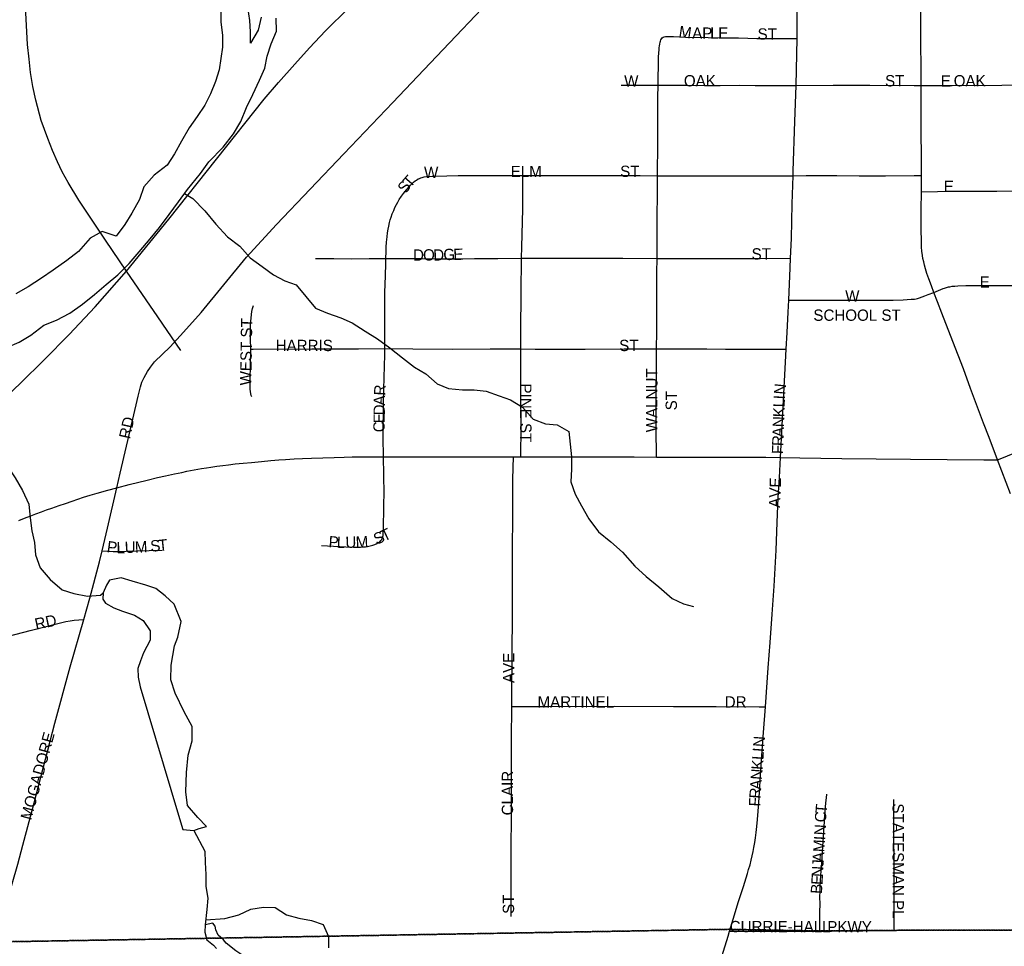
# Model space of a CAD drawing. Header units: feet. Extents: x 2113747 to 2516209, y 960708 to 1356798.
# Tile 62 of 206: x 2279089 to 2283441, y 1144092 to 1148190. Entities that reach past the tile are written whole.
import ezdxf

# ---------------------------------------------------------------- set-up
doc = ezdxf.new("R2010")
doc.units = ezdxf.units.FT
doc.header["$LTSCALE"] = 50
doc.header["$MEASUREMENT"] = 0
doc.linetypes.add('OhDOT_USTN3', pattern=[0.22, 0.165, -0.055])
doc.linetypes.add('rr2', pattern=[0])
for name, color, linetype in [('0_Xref', 7, 'Continuous'), ('GM_X_City_Street', 251, 'Continuous'), ('GM_X_City_Street_Text', 251, 'Continuous'), ('GM_X_Major_River', 5, 'Continuous'), ('GM_X_Minor_Lake', 5, 'Continuous'), ('GM_X_Minor_River', 5, 'Continuous'), ('GM_X_Rail_Line', 251, 'rr2'), ('GM_X_State_Route', 1, 'Continuous'), ('GM_X_Township', 251, 'OhDOT_USTN3')]:
    doc.layers.add(name, color=color, linetype=linetype)
doc.styles.add('Styledgn030', font='dgn030.shx')

# ---------------------------------------------------------------- blocks, each defined once
blk = doc.blocks.new('POR')
at = {"layer": 'GM_X_City_Street', "flags": 128}
for points in [[(2279518.5, 1146120), (2279533.4, 1146184.4), (2279590, 1146423), (2279612.4, 1146525.6), (2279623, 1146566), (2279629.3, 1146586.4), (2279638.9, 1146607.7), (2279653.6, 1146633.8), (2279666.7, 1146653.1), (2279685.5, 1146676.2), (2279754.3, 1146743.5), (2279813.9, 1146807.6), (2279891.9, 1146895.6), (2280091.7, 1147139.4), (2280224.8, 1147284.8), (2280521.3, 1147596), (2280738.6, 1147824), (2280903.5, 1147997.6), (2281216.7, 1148329.1)], [(2282525.2, 1148106.3), (2282525.3, 1148108), (2282525.3, 1148246.5), (2282523.7, 1148328.9)], [(2281910.7, 1147900.3), (2281911.2, 1147933.4), (2281912.3, 1147986.2), (2281912.3, 1148007.5), (2281912.7, 1148024), (2281913.6, 1148042.7), (2281914.7, 1148055.8), (2281915.4, 1148065), (2281916.3, 1148073.7), (2281917.6, 1148081.9), (2281919.5, 1148090.3), (2281921.4, 1148095.2), (2281923.2, 1148100), (2281925.8, 1148105.6), (2281928.9, 1148109.7)], [(2281928.9, 1148109.7), (2281932.8, 1148112.3), (2281938, 1148114.5), (2281943.6, 1148115.4), (2281952.3, 1148115.8), (2281960.6, 1148115.8), (2281979.2, 1148114.9), (2282031.4, 1148113.1), (2282132.1, 1148111.4), (2282180.5, 1148110.2), (2282225.9, 1148109.2), (2282265.8, 1148108.8), (2282307.1, 1148107.8), (2282346.6, 1148106.5), (2282369.2, 1148106), (2282395.2, 1148106), (2282476.9, 1148106), (2282501.1, 1148106.2), (2282525.2, 1148106.3)], [(2282520.1, 1147898.5), (2282525.2, 1148106.3)], [(2281746.7, 1147900.4), (2281760, 1147900.1), (2281773.9, 1147899.6), (2281852, 1147900), (2281910.7, 1147900.3)], [(2281907.8, 1147499.8), (2281909.5, 1147646.2), (2281910, 1147752.2), (2281909.6, 1147845.5), (2281910.7, 1147900.3)], [(2281910.7, 1147900.3), (2281942.8, 1147900.4), (2282035.3, 1147899.9), (2282120, 1147899), (2282184.3, 1147899), (2282270.8, 1147899.5), (2282339.3, 1147899), (2282418.1, 1147898.6), (2282520.1, 1147898.5)], [(2282507.4, 1147500), (2282508, 1147520.9), (2282515.1, 1147739.8), (2282520.1, 1147898.5)], [(2282520.1, 1147898.5), (2282684.1, 1147900.5), (2282846.1, 1147900), (2283041.5, 1147898.6), (2283073.6, 1147898.3)], [(2283073.6, 1147898.3), (2283210.6, 1147899.4), (2283429.5, 1147900.2), (2283574, 1147901)], [(2280842.2, 1147480.4), (2280850.3, 1147485.3), (2280856, 1147487.9), (2280861.6, 1147490.1), (2280868.1, 1147492.2), (2280876.8, 1147494.4), (2280886.8, 1147495.7), (2280899.8, 1147496.6), (2280912.4, 1147497.4), (2280927.2, 1147497.8), (2281027.1, 1147500.4), (2281156.6, 1147501), (2281245.5, 1147500.8), (2281313.4, 1147500.7)], [(2281306.9, 1147134.5), (2281307.9, 1147185.9), (2281312.3, 1147351.8), (2281313.4, 1147500.7)], [(2281313.4, 1147500.7), (2281481.3, 1147500.7), (2281585, 1147501.1), (2281681.9, 1147501.4), (2281831.3, 1147500.5), (2281907.8, 1147499.8)], [(2281906, 1147134.3), (2281906, 1147224.8), (2281906.7, 1147306.7), (2281907.7, 1147430.4), (2281907.8, 1147499.8)], [(2281907.8, 1147499.8), (2282034.1, 1147499.1), (2282234.2, 1147499), (2282345.1, 1147499), (2282486.6, 1147500), (2282507.4, 1147500)], [(2282495.8, 1147134.5), (2282499.7, 1147222.6), (2282503.6, 1147375.9), (2282507.4, 1147500)], [(2282507.4, 1147500), (2282564.7, 1147500.2), (2282632.3, 1147500.8), (2282701.1, 1147500.8), (2282799.7, 1147499.9), (2282916, 1147499.6), (2283041.8, 1147500.9), (2283074.7, 1147501.2)], [(2280707.5, 1147134), (2280708.3, 1147164.3), (2280709.2, 1147184.3), (2280710.5, 1147206), (2280712.7, 1147229.9), (2280714.8, 1147246.8), (2280717.5, 1147263.7), (2280720.1, 1147277.2), (2280723.6, 1147292.4), (2280727, 1147304.6), (2280730.5, 1147315.8), (2280735.7, 1147331), (2280742.3, 1147346.7), (2280747.9, 1147359.7), (2280754, 1147372.3), (2280760.1, 1147383.1), (2280767, 1147395.3), (2280777, 1147410.1), (2280785.3, 1147420.9), (2280791.8, 1147429.2), (2280800.5, 1147439.1), (2280810, 1147450), (2280816.9, 1147457.9), (2280823, 1147464.4), (2280829.9, 1147471.4), (2280836.4, 1147476.6), (2280842.2, 1147480.4)], [(2283074.1, 1147429.1), (2283215.6, 1147430.8), (2283408, 1147431.1), (2283559.1, 1147432.8), (2283730.6, 1147433.6), (2283898.6, 1147435.2), (2284041.1, 1147436.7)], [(2280396, 1147134.1), (2280477.2, 1147133.2), (2280554.9, 1147132.7), (2280634.3, 1147133.6), (2280707.5, 1147134)], [(2280702.6, 1146735.2), (2280703, 1146881.6), (2280703, 1146983.2), (2280705.6, 1147056.6), (2280707, 1147111.4), (2280707.5, 1147134)], [(2280707.5, 1147134), (2280776.8, 1147134), (2280861.9, 1147133.5), (2280934.8, 1147133), (2280998.2, 1147132.4), (2281042.1, 1147132.5), (2281099.4, 1147133.4), (2281201.9, 1147134.3), (2281306.9, 1147134.5)], [(2281303.7, 1146734), (2281304.5, 1146813.1), (2281304.8, 1146982.3), (2281306.9, 1147134.5)], [(2281306.9, 1147134.5), (2281390, 1147134.6), (2281511.5, 1147134.5), (2281603.1, 1147134.9), (2281755.1, 1147134.8), (2281906, 1147134.3)], [(2281903.8, 1146733.8), (2281904.4, 1146811.6), (2281904.9, 1146957.5), (2281905.3, 1147071.3), (2281906, 1147134.3)], [(2281906, 1147134.3), (2282018.2, 1147134.3), (2282214.5, 1147134.2), (2282361.3, 1147134.1), (2282495.8, 1147134.5)], [(2282488.4, 1146949.6), (2282494, 1147091.9), (2282495.8, 1147134.5)], [(2283129.4, 1146984.1), (2283170, 1147000.4), (2283176.5, 1147003), (2283184.8, 1147005.6), (2283193.5, 1147007.8), (2283199.6, 1147009.1), (2283210, 1147010.8), (2283221.7, 1147012.1), (2283235.6, 1147013), (2283270.3, 1147013.8), (2283326.4, 1147014.7), (2283437.1, 1147014.2), (2283543.9, 1147015), (2283680.3, 1147015.8), (2283838.3, 1147017.5), (2284044.3, 1147019.9)], [(2282488.4, 1146949.6), (2282603.5, 1146949), (2282835.4, 1146950.2), (2282914.4, 1146949.8), (2282950, 1146949.7), (2282993.5, 1146951), (2283029.5, 1146953.2), (2283043, 1146954.5), (2283050.4, 1146955.4), (2283057.3, 1146956.7), (2283066, 1146959.3), (2283089.5, 1146968), (2283104.7, 1146974.1), (2283129.4, 1146984.1)], [(2280110.1, 1146732.8), (2280109.7, 1146778.5), (2280110, 1146839.6), (2280110.9, 1146856.1), (2280111.6, 1146869.2), (2280113.1, 1146885.6), (2280114.8, 1146898.7), (2280117.8, 1146913), (2280122.6, 1146926.4)], [(2282476.7, 1146732.7), (2282480.8, 1146807.1), (2282485.6, 1146896.5), (2282488.4, 1146949.6)], [(2280115.5, 1146522.2), (2280112.5, 1146528.7), (2280110.7, 1146534.8), (2280109.4, 1146545.2), (2280108.6, 1146556.5), (2280108.1, 1146573.4), (2280108.6, 1146600.8), (2280109.3, 1146659.5), (2280110.1, 1146732.8)], [(2280110.1, 1146732.8), (2280121, 1146732.9), (2280380.2, 1146734.5), (2280586.5, 1146734.8), (2280702.6, 1146735.2)], [(2280697.7, 1146256.8), (2280696.2, 1146342.3), (2280697.6, 1146502.1), (2280699.8, 1146607.2), (2280702.5, 1146707.9), (2280702.6, 1146735.2)], [(2280702.6, 1146735.2), (2280826.6, 1146733.9), (2281000.3, 1146732.9), (2281169.2, 1146733.7), (2281303.7, 1146734)], [(2281303.5, 1146256.8), (2281304, 1146286.2), (2281305.4, 1146360), (2281305, 1146442.5), (2281304.6, 1146489.8), (2281303.7, 1146581.9), (2281303.7, 1146734)], [(2281303.7, 1146734), (2281367.7, 1146733), (2281450.6, 1146732.7), (2281588.3, 1146733.4), (2281761.1, 1146733.9), (2281855.3, 1146733.8), (2281903.8, 1146733.8)], [(2281902.8, 1146255.6), (2281901.5, 1146383.9), (2281902.4, 1146528.5), (2281903, 1146656.6), (2281903.8, 1146733.8)], [(2281903.8, 1146733.8), (2281955.2, 1146734.2), (2282029.9, 1146734.6), (2282125.4, 1146734.2), (2282207.9, 1146733.2), (2282340.4, 1146732.7), (2282476.7, 1146732.7)], [(2282450.9, 1146254), (2282458.5, 1146394.6), (2282465.5, 1146535.2), (2282473.6, 1146675.7), (2282476.7, 1146732.7)], [(2283410.8, 1146244), (2283436.8, 1146253.9), (2283472.1, 1146267.9), (2283495.1, 1146276.1), (2283512.9, 1146281.7), (2283528.1, 1146286), (2283545.5, 1146290.4), (2283564.1, 1146294.3), (2283578.9, 1146296.9), (2283594.5, 1146299), (2283609.3, 1146300.8), (2283626.2, 1146302.5), (2283643.2, 1146303.4), (2283660.1, 1146303.8), (2283690.5, 1146304.2), (2283776.5, 1146304.6), (2283905, 1146304.7), (2284047.5, 1146305.6)], [(2279518.5, 1146120), (2279573.1, 1146134.3), (2279653.1, 1146154.2), (2279699.1, 1146165.1), (2279733.6, 1146172.7), (2279773.1, 1146181.4), (2279805.3, 1146187.9), (2279827.9, 1146192.7), (2279860, 1146198.7), (2279893.4, 1146204.8), (2279914.3, 1146208.3), (2279934.7, 1146211.7), (2279961.2, 1146215.6), (2279986.8, 1146219.1), (2280012.4, 1146222.1), (2280041.1, 1146225.1), (2280076.7, 1146228.6), (2280113.6, 1146232.1), (2280157.4, 1146236.3), (2280198.7, 1146240.2), (2280235.2, 1146242.9), (2280263.4, 1146245), (2280302.5, 1146247.6), (2280338.5, 1146249.3), (2280378.5, 1146251.1), (2280429.3, 1146252.8), (2280478.8, 1146254.5), (2280522.6, 1146255.7), (2280558.3, 1146256.6), (2280611.2, 1146257.5), (2280697.7, 1146256.8)], [(2280681.7, 1145883), (2280685.6, 1145887), (2280689.1, 1145891.8), (2280691.7, 1145897), (2280694.3, 1145904.4), (2280695.1, 1145909.6), (2280695.6, 1145915.3), (2280696, 1145924.8), (2280696.5, 1145938.3), (2280696.9, 1145954.8), (2280697.4, 1145970.6), (2280698.6, 1146003), (2280699.1, 1146049.9), (2280699.6, 1146092.2), (2280699.2, 1146176.9), (2280697.7, 1146256.8)], [(2280697.7, 1146256.8), (2280895.9, 1146256.7), (2281062, 1146256.4), (2281190.3, 1146257.2), (2281271, 1146256.9)], [(2281264.4, 1145153.2), (2281264.9, 1145208.6), (2281266.2, 1145383.6), (2281267.2, 1145560.3), (2281266.9, 1145801.7), (2281268.7, 1146040.1), (2281269.2, 1146158.7), (2281271, 1146256.9)], [(2281271, 1146256.9), (2281303.5, 1146256.8)], [(2281303.5, 1146256.8), (2281511, 1146256.2), (2281804.5, 1146256.1), (2281902.8, 1146255.6)], [(2281902.8, 1146255.6), (2282044.6, 1146255.1), (2282298.7, 1146255.8), (2282386.4, 1146255.4), (2282450.9, 1146254)], [(2282384.6, 1145151.4), (2282396.8, 1145323.8), (2282405.9, 1145435.3), (2282414.7, 1145560.4), (2282423, 1145684.6), (2282432.2, 1145844.8), (2282437, 1145966), (2282441.4, 1146077.6), (2282446.6, 1146166.1), (2282450.9, 1146254)], [(2282450.9, 1146254), (2282536.6, 1146252.3), (2282722.5, 1146249.2), (2283026, 1146246), (2283350.4, 1146242.8), (2283410.8, 1146244)], [(2279085.2, 1145975), (2279110.8, 1145985.4), (2279138.2, 1145996.3), (2279161.2, 1146004.9), (2279186, 1146014), (2279208.1, 1146021.9), (2279232, 1146030.1), (2279263.3, 1146040.9), (2279291.9, 1146050.9), (2279321, 1146060.9), (2279345.8, 1146069.5), (2279371.2, 1146078), (2279400.9, 1146087.1), (2279432.4, 1146096.8), (2279478.5, 1146109.5), (2279518.5, 1146120)], [(2279453.6, 1145840.4), (2279477.3, 1145941.5), (2279518.5, 1146120)], [(2280422.9, 1145864), (2280449.8, 1145862.7), (2280530.4, 1145858.5), (2280564.4, 1145857.5), (2280582.8, 1145857.4), (2280595.7, 1145857.9), (2280607, 1145858.3), (2280617, 1145859.2), (2280626.5, 1145860.5), (2280638.7, 1145862.6), (2280650.4, 1145865.7), (2280658.7, 1145868.7), (2280664.8, 1145871.8), (2280672.1, 1145876.5), (2280681.7, 1145883)], [(2279372.3, 1145536.9), (2279399.7, 1145631.6), (2279442.4, 1145792.2), (2279453.6, 1145840.4)], [(2279453.6, 1145840.4), (2279476.8, 1145839.6), (2279502.5, 1145838.7), (2279530.3, 1145838.3), (2279560.2, 1145839.1), (2279608, 1145840.8), (2279661, 1145842.5), (2279718.7, 1145844.7)], [(2277941.3, 1145175.6), (2277953.4, 1145178.7), (2278201, 1145244.6), (2278335.6, 1145279.7), (2278445.4, 1145308.8), (2278768.1, 1145392.9), (2279136, 1145489.1), (2279293.2, 1145528.1), (2279312.7, 1145532.1), (2279329.7, 1145534.7), (2279350.5, 1145536.5), (2279372.3, 1145536.9)], [(2278928.6, 1143967.4), (2278971.9, 1144090), (2279027.5, 1144271.8), (2279080.5, 1144455.8), (2279103.6, 1144539), (2279153, 1144726.3), (2279245.1, 1145078.4), (2279312.3, 1145328.7), (2279372.3, 1145536.9)], [(2281261.4, 1144223.7), (2281261.1, 1144441.3), (2281262.1, 1144750), (2281263.1, 1145008.4), (2281264.4, 1145153.2)], [(2281264.4, 1145153.2), (2281423.5, 1145152.8), (2281716.6, 1145153.9), (2281979.3, 1145153), (2282166.9, 1145152.4), (2282357.1, 1145151.5), (2282384.6, 1145151.4)], [(2282226.5, 1144159.1), (2282242.1, 1144212.2), (2282266.5, 1144290.8), (2282287.8, 1144357.1), (2282300, 1144395.4), (2282305.6, 1144413.7), (2282310.8, 1144431.5), (2282316.9, 1144452.3), (2282322.1, 1144473.1), (2282326.5, 1144492.2), (2282330.4, 1144511.4), (2282333.9, 1144530), (2282337.4, 1144551.3), (2282340.8, 1144572.6), (2282343.9, 1144595.2), (2282346.9, 1144621.6), (2282349.6, 1144653.3), (2282355.2, 1144727.1), (2282365.7, 1144895.2), (2282376.7, 1145037.6), (2282384.6, 1145151.4)], [(2282625.8, 1144159.2), (2282626, 1144244.2), (2282626.1, 1144279.4), (2282625.7, 1144311.5), (2282626.1, 1144334.1), (2282626.5, 1144352.3), (2282628.3, 1144383.6), (2282629.6, 1144402.3), (2282631.4, 1144429.2), (2282634, 1144458.3), (2282636.1, 1144486.5), (2282637.5, 1144509.1), (2282638.8, 1144535.6), (2282641.4, 1144574.7), (2282643.6, 1144609.8), (2282645.8, 1144640.7), (2282646.6, 1144654.1), (2282647.5, 1144668.9), (2282648.8, 1144684.5), (2282650.6, 1144708.4), (2282652.3, 1144727.1), (2282654.5, 1144748.4), (2282656.7, 1144765.8)], [(2282954.1, 1144162), (2282953.5, 1144290.3), (2282953.2, 1144461.8), (2282952.9, 1144584), (2282952.8, 1144665.9), (2282952.9, 1144701.5), (2282952, 1144741.4)], [(2282139.1, 1143870.2), (2282149.1, 1143903.9), (2282172.1, 1143978.6), (2282199.9, 1144071.1), (2282219.9, 1144136.7), (2282226.5, 1144159.1)], [(2282226.5, 1144159.1), (2282488, 1144158.9), (2282625.8, 1144159.2)], [(2282625.8, 1144159.2), (2282677.3, 1144159.3), (2282954.1, 1144162)], [(2282954.1, 1144162), (2283079.8, 1144163.9)]]:
    blk.add_lwpolyline(points, dxfattribs=at)
at = {"layer": 'GM_X_Major_River', "flags": 128}
for points in [[(2279978.2, 1148240.9), (2279978.6, 1148178.8), (2279985.1, 1148120.7), (2279985.5, 1148068.7), (2279970.3, 1147968.4), (2279954.7, 1147916.2), (2279933.1, 1147862), (2279907.5, 1147811.7), (2279874, 1147761.4)], [(2279523.7, 1147061.8), (2279573.2, 1147112.3), (2279616.8, 1147162.7), (2279666.3, 1147221.1), (2279707.9, 1147271.5), (2279749.4, 1147327.9), (2279791, 1147384.3), (2279830.5, 1147438.7), (2279887.9, 1147509.2), (2279925.5, 1147561.6), (2279988.9, 1147626.1), (2280034.4, 1147684.6), (2280066, 1147738.9), (2280091.5, 1147801.1), (2280119, 1147859.4), (2280148.5, 1147921.7), (2280172, 1147976), (2280183.6, 1148028.1), (2280201.2, 1148082.4), (2280224.7, 1148138.6), (2280222.3, 1148196.6)], [(2280156.3, 1148200.2), (2280142.8, 1148144), (2280109.3, 1148085.6), (2280108.9, 1148135.7), (2280106.5, 1148185.8), (2280098, 1148245.8)], [(2279874, 1147761.4), (2279838.4, 1147711.1), (2279804.9, 1147652.7), (2279773.3, 1147596.4), (2279741.7, 1147546.1), (2279684.1, 1147501.6), (2279638.6, 1147451.2), (2279619, 1147395), (2279585.5, 1147334.6), (2279553.9, 1147284.3), (2279516.4, 1147232), (2279454.2, 1147253.5), (2279400.5, 1147223.1), (2279349, 1147164.6), (2279297.4, 1147124.2), (2279237.8, 1147081.7), (2279186.1, 1147047.2), (2279126.4, 1147008.7), (2279072.7, 1146978.2)], [(2278462.8, 1146748.7), (2278503.2, 1146719.6), (2278553.3, 1146697.9), (2278605.4, 1146684.3), (2278655.4, 1146674.6), (2278709.4, 1146665.1), (2278763.6, 1146641.4), (2278815.4, 1146661.9), (2278873.1, 1146692.4), (2278926.8, 1146716.8), (2278978.7, 1146725.2), (2279032.6, 1146739.6), (2279086.4, 1146764.1), (2279138.1, 1146794.5), (2279195.7, 1146839), (2279251.5, 1146861.5), (2279311.2, 1146892), (2279366.8, 1146932.4), (2279420.4, 1146974.9), (2279472, 1147019.4), (2279523.7, 1147061.8)]]:
    blk.add_lwpolyline(points, dxfattribs=at)
at = {"layer": 'GM_X_Minor_Lake'}
blk.add_line((2279621.7, 1145240.2), (2279791.9, 1144672.8), dxfattribs=at)
at = {"layer": 'GM_X_Minor_Lake', "flags": 128}
for points in [[(2279791.9, 1144672.8), (2279810.4, 1144608.8), (2279858.4, 1144605.2), (2279882.3, 1144613.4), (2279914.2, 1144621.6), (2279876, 1144661.4), (2279831.6, 1144715.1), (2279823.1, 1144775.1), (2279826.4, 1144861.3), (2279833.9, 1144937.4), (2279851.3, 1145001.6), (2279850.9, 1145063.7), (2279816.4, 1145129.6), (2279775.8, 1145211.3), (2279757.3, 1145271.3), (2279758.8, 1145335.4), (2279774.2, 1145421.6), (2279787.9, 1145459.8), (2279803.3, 1145528), (2279772.7, 1145605.8), (2279732.5, 1145641.6), (2279690.3, 1145675.3), (2279646.2, 1145689), (2279586.1, 1145706.5), (2279538, 1145722.2), (2279486.2, 1145711.8), (2279472.3, 1145689.6), (2279458.6, 1145655.5), (2279456.8, 1145627.4), (2279469, 1145609.5), (2279505.1, 1145589.8), (2279543.2, 1145574), (2279597.3, 1145556.4), (2279635.4, 1145532.7), (2279665.8, 1145486.9), (2279666.1, 1145446.8), (2279636.5, 1145390.5), (2279622.8, 1145354.4), (2279611.1, 1145320.2), (2279613.4, 1145282.2), (2279621.7, 1145240.2)], [(2280010.6, 1144049.6), (2280036.8, 1144023.8), (2280056.9, 1144005.9), (2280069.1, 1143970), (2280091.3, 1143944.1), (2280117.4, 1143930.3), (2280141.3, 1143942.5), (2280135.1, 1143966.5), (2280106.8, 1144008.3), (2280080.5, 1144048.2), (2280044.4, 1144071.9), (2280002.2, 1144105.6), (2279990, 1144121.6), (2279965.9, 1144141.4), (2279955.7, 1144165.4), (2279953.6, 1144181.4), (2279943.5, 1144195.3), (2279909.6, 1144187), (2279907.9, 1144155), (2279916.1, 1144121), (2279946.3, 1144097.2), (2279958.4, 1144083.3)]]:
    blk.add_lwpolyline(points, dxfattribs=at)
at = {"layer": 'GM_X_Minor_River', "flags": 128}
for points in [[(2279817.8, 1147421.2), (2279854.8, 1147398.8), (2279907.2, 1147345.1), (2279955.6, 1147285.4), (2280008, 1147229.8), (2280062.2, 1147188.1), (2280108.6, 1147136.4), (2280160.8, 1147098.8), (2280211.1, 1147061.1), (2280261.3, 1147035.4), (2280311.3, 1147017.8), (2280396.1, 1146914.3), (2280450.2, 1146892.7), (2280508.3, 1146871.1), (2280558.4, 1146849.5), (2280616.7, 1146811.9), (2280670.9, 1146778.2), (2280725.2, 1146738.6), (2280781.4, 1146695), (2280833.7, 1146653.3), (2280883.9, 1146623.7), (2280934.2, 1146580), (2280984.3, 1146558.4), (2281046.3, 1146552.8), (2281098.3, 1146553.2), (2281150.3, 1146547.6), (2281208.4, 1146526), (2281258.5, 1146508.4), (2281310.7, 1146476.8), (2281359.1, 1146423.1), (2281413.2, 1146403.4), (2281465.2, 1146397.8), (2281515.4, 1146368.2), (2281528.2, 1146256.1), (2281528.6, 1146202.1), (2281525.1, 1146146), (2281543.5, 1146092), (2281571.8, 1146040.2), (2281604.3, 1145982.4), (2281646.7, 1145924.6), (2281701, 1145881), (2281753.3, 1145835.3), (2281807.7, 1145773.7), (2281858, 1145728), (2281914.3, 1145682.4), (2281972.7, 1145630.7), (2282022.8, 1145607.1), (2282066.9, 1145595.4)], [(2278763.6, 1146641.4), (2278802.1, 1146571.6), (2278812.5, 1146519.7), (2278840.9, 1146455.8), (2278861.4, 1146393.9), (2278879.8, 1146337.9), (2278932.1, 1146298.3), (2278982.3, 1146266.6), (2279032.6, 1146218.9), (2279069, 1146163.2), (2279101.4, 1146107.3), (2279129.9, 1146047.5), (2279136.3, 1145987.4), (2279142.8, 1145929.4), (2279155.2, 1145877.4), (2279159.6, 1145823.4), (2279180, 1145765.5), (2279224.4, 1145713.8), (2279276.7, 1145668.1), (2279328.8, 1145652.5), (2279388.8, 1145640.9), (2279446.7, 1145645.4), (2279458.6, 1145655.5)], [(2279858.4, 1144605.2), (2279907.1, 1144513.4), (2279909.5, 1144463.4), (2279911.9, 1144409.4), (2279912.3, 1144357.3), (2279920.7, 1144305.3), (2279917.1, 1144255.2), (2279909.6, 1144187)], [(2279912.1, 1144209.9), (2279995.3, 1144215.7), (2280057.1, 1144232.2), (2280110.9, 1144256.7), (2280166.8, 1144265.1), (2280218.8, 1144263.5), (2280268.9, 1144231.9), (2280323, 1144216.3), (2280379.1, 1144206.7), (2280431.1, 1144189.1), (2280453.5, 1144135.1), (2280453.9, 1144085.1)]]:
    blk.add_lwpolyline(points, dxfattribs=at)
at = {"layer": 'GM_X_Rail_Line', "flags": 128}
for points in [[(2279561.2, 1147077.2), (2279469.1, 1147214.8), (2279350.3, 1147392.1), (2279303.8, 1147469.5), (2279277.6, 1147516.6), (2279256.2, 1147561.6), (2279233.7, 1147611.8), (2279213.3, 1147664.1), (2279184.5, 1147744.6), (2279161, 1147834.1), (2279147.9, 1147894.2), (2279137, 1147955.9), (2279130.7, 1148014.5), (2279124.4, 1148080.4), (2279116.6, 1148220.1), (2279103.5, 1148463.3), (2279088.8, 1148731), (2279071.1, 1149084.6), (2279056.9, 1149332.5), (2279039.1, 1149670.4), (2279012.5, 1150173.5), (2278996.8, 1150497.8), (2278989.5, 1150596.4)], [(2279561.2, 1147077.2), (2279748, 1147307.6), (2280169.6, 1147838.8), (2280233.3, 1147911.4), (2280305.9, 1147993.1), (2280370.3, 1148065.7), (2280441.5, 1148139.9), (2280542.6, 1148240.2), (2280636.2, 1148330.9), (2280755.3, 1148441), (2280877.4, 1148545.1), (2280996.5, 1148644.7), (2281370.2, 1148929.3), (2281578.4, 1149089.6), (2281743.9, 1149220.7), (2281882.5, 1149342.7), (2281980.6, 1149437.1), (2282075, 1149533.7), (2282163.4, 1149635.6), (2282269.7, 1149765.2), (2282330.4, 1149843.8), (2282397.1, 1149942.7), (2282436.8, 1150005.6), (2282476.4, 1150069.3), (2282511.6, 1150127.7), (2282551.7, 1150201.7), (2282590.8, 1150278.7), (2282632, 1150364.2), (2282681, 1150483.1)], [(2273699.9, 1144598.7), (2274678.8, 1144711.8), (2275444.3, 1144803.2), (2275612.1, 1144830.1), (2275785.8, 1144861.6), (2275974.6, 1144902), (2276256.9, 1144971.7), (2276393.2, 1145011.4), (2276564.8, 1145063.8), (2276745.3, 1145125.2), (2277029.1, 1145234.6), (2277232.1, 1145323), (2277425.3, 1145413.6), (2277638, 1145523), (2277793.1, 1145609.8), (2277924.2, 1145686.2), (2278044.7, 1145761.1), (2278184.8, 1145851.8), (2278364.6, 1145976.8), (2278494.1, 1146071.2), (2278608.7, 1146158.8), (2278713.6, 1146245.7), (2278845.4, 1146355.8), (2278972.7, 1146469.7), (2279093.3, 1146582.8), (2279197.4, 1146685.4), (2279308.3, 1146797.7), (2279423.6, 1146920.5), (2279561.2, 1147077.2)], [(2279801.3, 1146726.9), (2279699.7, 1146876.4), (2279561.2, 1147077.2)]]:
    blk.add_lwpolyline(points, dxfattribs=at)
at = {"layer": 'GM_X_State_Route', "flags": 128}
blk.add_lwpolyline([(2283468, 1146092.8), (2283410.8, 1146244), (2283373.5, 1146342.5), (2283349.2, 1146405.1), (2283321.9, 1146475.9), (2283291.2, 1146558.9), (2283259.8, 1146645.2), (2283213, 1146767.3), (2283164.4, 1146892.4), (2283145.3, 1146941.9), (2283129.4, 1146984.1), (2283118.5, 1147013.6), (2283107.2, 1147043.5), (2283098.9, 1147067), (2283092.4, 1147087.8), (2283087.9, 1147104.7), (2283084.2, 1147119.5), (2283081.2, 1147133.8), (2283079, 1147147.3), (2283076.8, 1147166.4), (2283075.1, 1147184.2), (2283074.5, 1147199.1), (2283073.4, 1147274.5), (2283073.5, 1147349.2), (2283074.1, 1147429.1), (2283074.7, 1147501.2), (2283073.2, 1147776.5), (2283073.6, 1147898.3), (2283073.7, 1147942.4), (2283072.1, 1148120.3), (2283071.3, 1148253.3)], dxfattribs=at)
at = {"layer": 'GM_X_Township', "flags": 128}
for points in [[(2273464.5, 1168621), (2274221.7, 1168649.1), (2275701.7, 1168644.7), (2277283, 1168666.7), (2279752.9, 1168691.5), (2283763.4, 1168713.6), (2286335.4, 1168752.7), (2288511.1, 1168775.2), (2290764.5, 1168794.1), (2291345.6, 1168797.4), (2292060.1, 1168786.7), (2297619.1, 1168802.5), (2298939.3, 1168800.1), (2298977.5, 1164715.2), (2298994.5, 1162899.3), (2299028.4, 1155427.9), (2299047.6, 1152560.7), (2299031.8, 1145317.1), (2299033.2, 1144175.6), (2297666.9, 1144176.2), (2295497.7, 1144177), (2292292.6, 1144206.4), (2290241, 1144200.7), (2286546.8, 1144190.6), (2284989, 1144172.2), (2284147.3, 1144164.5), (2283046.1, 1144163.7), (2282945.7, 1144162.9), (2282615.9, 1144160.3), (2282223.6, 1144167.6), (2278962.2, 1144111.4), (2276673.1, 1144104.1), (2276352.4, 1144118), (2275977.4, 1144134.4), (2275848.1, 1144130), (2274451, 1144099.7), (2273706.6, 1144116.6), (2273652, 1147705.5), (2273648.4, 1148193.1), (2273644.5, 1148717.3), (2273636.5, 1149823), (2273631.6, 1150488), (2273596.3, 1155295.4), (2273585.4, 1158808.2), (2273559.6, 1160545.6), (2273539.3, 1163371.7), (2273485.8, 1167056), (2273464.5, 1168621)], [(2273706.6, 1144116.6), (2274451, 1144099.7), (2275848.1, 1144130), (2275977.4, 1144134.4), (2276352.4, 1144118), (2276673.1, 1144104.1), (2278962.2, 1144111.4), (2282223.6, 1144167.6), (2282615.9, 1144160.3), (2282945.7, 1144162.9), (2283046.1, 1144163.7), (2284147.3, 1144164.5), (2284989, 1144172.2), (2286546.8, 1144190.6), (2290241, 1144200.7), (2292292.6, 1144206.4), (2295497.7, 1144177), (2297666.9, 1144176.2), (2299033.2, 1144175.6), (2299033.9, 1144014.5), (2299047.5, 1140868.4), (2299047.6, 1140749.9), (2299047.8, 1140209.6), (2299046.1, 1140060.4), (2299044.3, 1139886.5), (2299057.8, 1135394.5), (2299057.9, 1135375.9), (2299058.9, 1134619.3), (2299063, 1131449.1), (2299075.5, 1121791.7), (2299079.5, 1118653.9), (2298612.7, 1118656.7), (2291693.7, 1118699.5), (2291590.1, 1118700.2), (2286495.2, 1118731.7), (2284462.4, 1118744.2), (2279390.2, 1118775.6), (2279101.6, 1118777.4), (2278180.8, 1118783.1), (2278095.3, 1118774.2), (2278025.8, 1118784.1), (2276681.8, 1118792.4), (2275473, 1118799.8), (2273938.9, 1118798.6), (2273876.6, 1118816.7), (2273859.4, 1119169.8), (2273866, 1121326.5), (2273809.4, 1124393.2), (2273799.7, 1125028), (2273794.2, 1125937.8), (2273793.6, 1126045), (2273791.5, 1126394.8), (2273784.2, 1127598.8), (2273782.4, 1127896.3), (2273781.7, 1128012.6), (2273776.3, 1128907.7), (2273761.9, 1131307.3), (2273735.1, 1134958.5), (2273727.1, 1137671.6), (2273707.6, 1143905.8), (2273706.6, 1144116.6)]]:
    blk.add_lwpolyline(points, dxfattribs=at)
at = {"layer": 'GM_X_City_Street_Text', "char_height": 50, "attachment_point": 7, "line_spacing_factor": 0.8, "style": 'Styledgn030'}
for s, insert, rotation in [('{\\Fdgn000|c0;\\C256;M}', (2281999.6, 1148113.6), 352.0142), ('{\\Fdgn000|c0;\\C256;A}', (2282061.1, 1148105.6), 359.4636), ('{\\Fdgn000|c0;\\C256;P}', (2282105.7, 1148105.2), 359.9956), ('{\\Fdgn000|c0;\\C256;L}', (2282140.9, 1148105.2), 359.9956), ('{\\Fdgn000|c0;\\C256;E}', (2282176.1, 1148105.2), 359.9956), ('{\\Fdgn000|c0;\\C256;ST}', (2282350.2, 1148100.8), 0), ('{\\Fdgn000|c0;\\C256;W}', (2281760.6, 1147893.9), 0), ('{\\Fdgn000|c0;\\C256;OAK}', (2282024.6, 1147894), 0), ('{\\Fdgn000|c0;\\C256;ST}', (2282913.4, 1147894), 0), ('{\\Fdgn000|c0;\\C256;E}', (2283159.8, 1147893.9), 0), ('{\\Fdgn000|c0;\\C256;OAK}', (2283217, 1147894), 0), ('{\\Fdgn000|c0;\\C256;W}', (2280876.2, 1147489.1), 0), ('{\\Fdgn000|c0;\\C256;ELM}', (2281259, 1147493.5), 0), ('{\\Fdgn000|c0;\\C256;ST}', (2281743, 1147493.6), 0), ('{\\Fdgn000|c0;\\C256;T}', (2280815.7, 1147443.6), 49.3898), ('{\\Fdgn000|c0;\\C256;S}', (2280793.6, 1147416.9), 50.4742), ('{\\Fdgn000|c0;\\C256;E}', (2283173, 1147427.5), 0), ('{\\Fdgn000|c0;\\C256;D}', (2280827.8, 1147124), 0.0437), ('{\\Fdgn000|c0;\\C256;O}', (2280871.8, 1147124), 0.0219), ('{\\Fdgn000|c0;\\C256;D}', (2280917.4, 1147124), 1.2888), ('{\\Fdgn000|c0;\\C256;G}', (2280962.4, 1147125.1), 2.0886), ('{\\Fdgn000|c0;\\C256;E}', (2281006.4, 1147126.6), 2.1403), ('{\\Fdgn000|c0;\\C256;ST}', (2282323.8, 1147128.4), 0), ('{\\Fdgn000|c0;\\C256;E}', (2283331.4, 1147005.1), 0), ('{\\Fdgn000|c0;\\C256;W}', (2282737.4, 1146943.5), 0), ('{\\Fdgn000|c0;\\C256;SCHOOL ST}', (2282596.6, 1146857.5), 0), ('{\\Fdgn000|c0;\\C256;WEST ST}', (2280113.3, 1146572.1), 89.009), ('{\\Fdgn000|c0;\\C256;HARRIS}', (2280220.6, 1146723.6), 0), ('{\\Fdgn000|c0;\\C256;ST}', (2281738.6, 1146723.6), 0), ('{\\Fdgn000|c0;\\C256;WALNUT}', (2281908.5, 1146365.5), 90), ('{\\Fdgn000|c0;\\C256;N}', (2282471.8, 1146530.5), 84.7027), ('{\\Fdgn000|c0;\\C256;R}', (2280704.4, 1146526.5), 86.7191), ('{\\Fdgn000|c0;\\C256;PINE ST}', (2281300.3, 1146581.1), 270), ('{\\Fdgn000|c0;\\C256;ST}', (2281994.5, 1146462.3), 90), ('{\\Fdgn000|c0;\\C256;A}', (2280703, 1146483.2), 88.0544), ('{\\Fdgn000|c0;\\C256;L}', (2282469.8, 1146475.1), 88.1102), ('{\\Fdgn000|c0;\\C256;I}', (2282470.9, 1146509.9), 87.3319), ('{\\Fdgn000|c0;\\C256;D}', (2280703, 1146440.2), 89.9703), ('{\\Fdgn000|c0;\\C256;K}', (2282468.3, 1146431.1), 88.1125), ('{\\Fdgn000|c0;\\C256;RD}', (2279576.3, 1146333.1), 77.4673), ('{\\Fdgn000|c0;\\C256;C}', (2280702.9, 1146365.4), 89.9757), ('{\\Fdgn000|c0;\\C256;E}', (2280702.9, 1146405), 89.9453), ('{\\Fdgn000|c0;\\C256;N}', (2282466.8, 1146387.2), 88.1125), ('{\\Fdgn000|c0;\\C256;A}', (2282465.4, 1146343.2), 88.1125), ('{\\Fdgn000|c0;\\C256;R}', (2282464.1, 1146303.6), 88.1169), ('{\\Fdgn000|c0;\\C256;F}', (2282462.9, 1146268.4), 88.0872), ('{\\Fdgn000|c0;\\C256;AVE}', (2282449.7, 1146030.8), 88.0261), ('{\\Fdgn000|c0;\\C256;S}', (2280667.4, 1145866.3), 24.9538), ('{\\Fdgn000|c0;\\C256;T}', (2280699.6, 1145881.3), 25.2233), ('{\\Fdgn000|c0;\\C256;P}', (2279472.4, 1145835.7), 352.2717), ('{\\Fdgn000|c0;\\C256;L}', (2279517.6, 1145830.3), 0.61), ('{\\Fdgn000|c0;\\C256;U}', (2279554.2, 1145830.7), 1.7621), ('{\\Fdgn000|c0;\\C256;M}', (2279599.4, 1145832.1), 2.7553), ('{\\Fdgn000|c0;\\C256;S}', (2279669, 1145835.9), 5.758), ('{\\Fdgn000|c0;\\C256;T}', (2279704.7, 1145839.5), 6.3213), ('{\\Fdgn000|c0;\\C256;P}', (2280453.5, 1145856.8), 356.7747), ('{\\Fdgn000|c0;\\C256;L}', (2280489.6, 1145854.8), 357.5545), ('{\\Fdgn000|c0;\\C256;U}', (2280529.3, 1145853.2), 1.232), ('{\\Fdgn000|c0;\\C256;M}', (2280575.3, 1145854.2), 2.8386), ('{\\Fdgn000|c0;\\C256;RD}', (2279161.7, 1145491.7), 11.884), ('{\\Fdgn000|c0;\\C256;AVE}', (2281274.9, 1145256.7), 90), ('{\\Fdgn000|c0;\\C256;MARTINEL}', (2281377.8, 1145148.2), 0), ('{\\Fdgn000|c0;\\C256;DR}', (2282205, 1145148.2), 0), ('{\\Fdgn000|c0;\\C256;MOGADORE}', (2279140.7, 1144647.6), 74.7449), ('{\\Fdgn000|c0;\\C256;N}', (2282379.9, 1144972.2), 85.7337), ('{\\Fdgn000|c0;\\C256;I}', (2282378.3, 1144950.2), 85.7441), ('{\\Fdgn000|c0;\\C256;L}', (2282375.6, 1144915.1), 85.7348), ('{\\Fdgn000|c0;\\C256;K}', (2282372.4, 1144871.3), 85.7365), ('{\\Fdgn000|c0;\\C256;CLAIR}', (2281270.5, 1144671.5), 90), ('{\\Fdgn000|c0;\\C256;N}', (2282369.1, 1144827.4), 85.7365), ('{\\Fdgn000|c0;\\C256;A}', (2282365.8, 1144783.5), 85.7337), ('{\\Fdgn000|c0;\\C256;R}', (2282363, 1144744.1), 85.9646), ('{\\Fdgn000|c0;\\C256;F}', (2282361.7, 1144709.9), 87.6766), ('{\\Fdgn000|c0;\\C256;T}', (2282655.3, 1144678.5), 85.7333), ('{\\Fdgn000|c0;\\C256;STATESMAN PL}', (2282945.9, 1144724.3), 270), ('{\\Fdgn000|c0;\\C256;C}', (2282653.1, 1144639.4), 86.6418), ('{\\Fdgn000|c0;\\C256;N}', (2282649.7, 1144582.3), 86.6322), ('{\\Fdgn000|c0;\\C256;I}', (2282648.4, 1144560.4), 86.631), ('{\\Fdgn000|c0;\\C256;M}', (2282645.3, 1144507.7), 86.6316), ('{\\Fdgn000|c0;\\C256;A}', (2282642.7, 1144463.7), 86.6322), ('{\\Fdgn000|c0;\\C256;J}', (2282641.4, 1144441.8), 86.631), ('{\\Fdgn000|c0;\\C256;E}', (2282636.8, 1144362.7), 86.6383), ('{\\Fdgn000|c0;\\C256;N}', (2282638.8, 1144397.9), 86.6322), ('{\\Fdgn000|c0;\\C256;B}', (2282634.5, 1144323.2), 86.6464), ('{\\Fdgn000|c0;\\C256;ST}', (2281274.9, 1144235.9), 90), ('{\\Fdgn000|c0;\\C256;CURRIE-HALL}', (2282227, 1144154), 0), ('{\\Fdgn000|c0;\\C256;PKWY}', (2282658.2, 1144154), 0)]:
    blk.add_mtext(s, dxfattribs=dict(at, insert=insert, rotation=rotation))

msp = doc.modelspace()

# ---------------------------------------------------------------- block references
at = {"layer": '0_Xref'}
msp.add_blockref('POR', (0, 0), dxfattribs=at)

doc.saveas('drawing.dxf')
